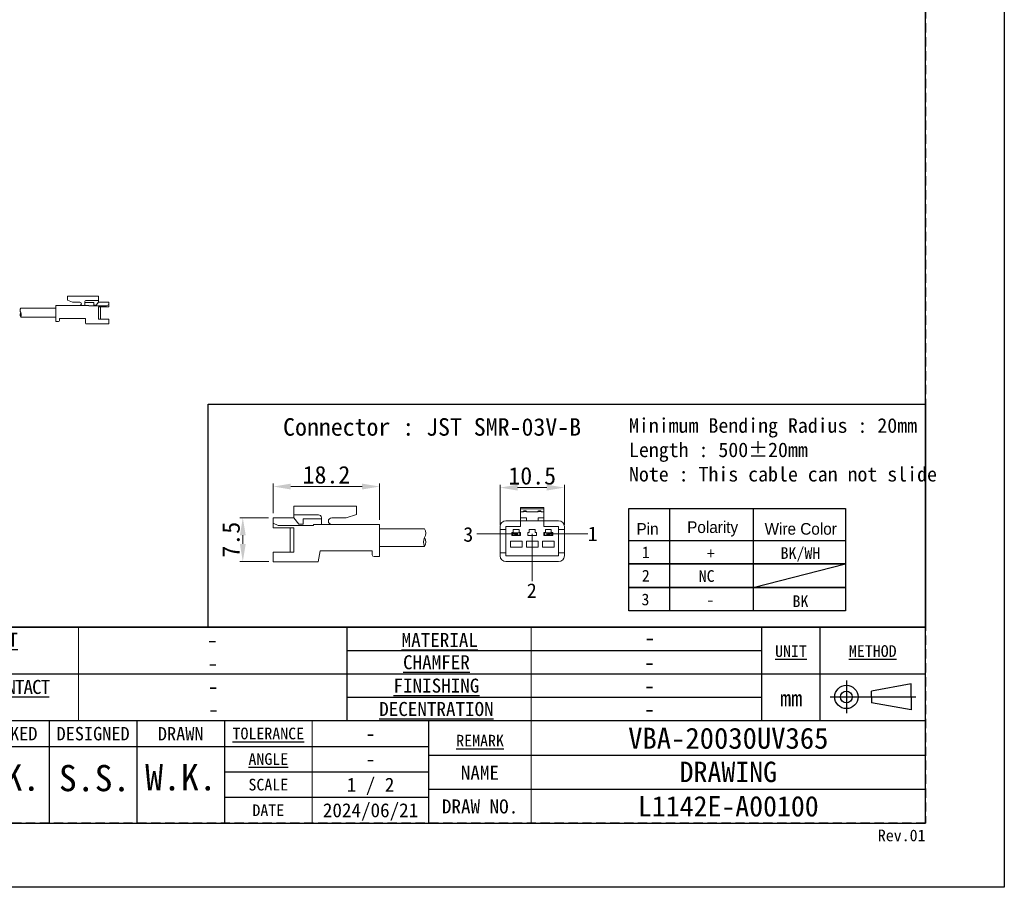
# Model space of a CAD drawing. Header units: millimetres. Extents: x 0 to 420, y 0 to 297.
# Tile 3 of 9: x 251 to 420, y 0 to 148. Entities that reach past the tile are written whole.
import ezdxf
from ezdxf.enums import TextEntityAlignment as Align

# ---------------------------------------------------------------- set-up
doc = ezdxf.new("R2010")
doc.units = ezdxf.units.MM
doc.header["$LTSCALE"] = 0.25
doc.linetypes.add('HIDDEN', pattern=[9.525, 6.35, -3.175])
doc.layers.add('CABLE 3P', color=7, linetype='Continuous', lineweight=20)
doc.layers.add('TXT1', color=5, linetype='Continuous', lineweight=20)
doc.layers.add('FORM', color=252, linetype='Continuous')
doc.layers.add('PAPER', color=254, linetype='Continuous', plot=False)
doc.styles.add('(TNK)aSS', font='txt', dxfattribs={"width": 0.75, "oblique": 15, "height": 3.5})
doc.styles.get("Standard").update_dxf_attribs({"font": 'arial.ttf'})
doc.styles.add('takachi1', font='msgothic.ttc', dxfattribs={"height": 2.5})
doc.styles.add('VS Standard', font='msgothic.ttc', dxfattribs={"height": 3})
doc.styles.add('VS Standard(小)', font='txt', dxfattribs={"height": 2.4})
doc.dimstyles.new('TMIZO', dxfattribs={"dimscale": 0, "dimtxt": 3.5, "dimasz": 3, "dimexe": 0.5, "dimexo": 0.8, "dimgap": 0.5, "dimtad": 3, "dimtoh": 1, "dimdec": 1, "dimrnd": 0.005, "dimdsep": 46, "dimtxsty": '(TNK)aSS', "dimcen": 0, "dimclrd": 5, "dimclre": 5, "dimclrt": 5, "dimaunit": 1, "dimadec": 0, "dimazin": 2, "dimtfac": 1, "dimtdec": 1, "dimtmove": 0, "dimatfit": 3, "dimfxl": 1, "dimtzin": 0, "dimlwd": -1, "dimlwe": -1, "dimarcsym": 0})

# ---------------------------------------------------------------- blocks, each defined once
blk = doc.blocks.new('表題欄金物用_ver3.0')
at = {"layer": 'FORM', "color": 0}
for p, q in [((-11, 44.5), (-191, 44.5)), ((-110, 28.49), (-110, 44.5)), ((-39, 28.49), (-39, 44.5)), ((-29, 28.49), (-29, 44.5)), ((-11, 28.5), (-11, 44.5)), ((-39, 40.5), (-110, 40.5)), ((-110, 28.49), (-110, 40.5)), ((-11, 28.5), (-11, 40.5)), ((-39, 36.5), (-191, 36.5)), ((-11, 36.5), (-191, 36.5)), ((-24.54, 35.38), (-24.54, 29.78)), ((-13.42, 34.8), (-20.21, 33.59)), ((-13.42, 32.58), (-13.42, 34.8)), ((-39, 32.5), (-110, 32.5)), ((-27.34, 32.58), (-12.62, 32.58)), ((-20.21, 32.58), (-20.21, 33.59)), ((-20.21, 32.58), (-20.21, 31.57)), ((-13.42, 32.58), (-13.42, 30.35)), ((-13.42, 30.35), (-20.21, 31.57)), ((-11, 28.5), (-191, 28.5)), ((-161, 28.5), (-161, 11)), ((-146, 28.5), (-146, 11)), ((-131, 28.5), (-131, 11)), ((-96, 11), (-96, 28.5)), ((-11, 11), (-11, 28.5)), ((-191, 24.12), (-96, 24.12)), ((-131, 24.12), (-96, 24.12)), ((-96, 22.6), (-11, 22.6)), ((-131, 19.75), (-96, 19.75)), ((-96, 15.38), (-131, 15.38)), ((-96, 16.8), (-11, 16.8)), ((-191, 11), (-11, 11))]:
    blk.add_line(p, q, dxfattribs=at)
at = {"layer": 'FORM', "color": 0, "linetype": 'HIDDEN', "lineweight": 9}
for p, q in [((-156, 28.49), (-156, 44.5)), ((-156, 28.49), (-156, 40.49)), ((-78.5, 11), (-78.5, 28.5))]:
    blk.add_line(p, q, dxfattribs=at)
at = {"layer": 'FORM', "color": 0, "linetype": 'Continuous', "lineweight": 9}
for p, q in [((-156, 28.49), (-156, 44.5)), ((-78.5, 11), (-78.5, 44.5)), ((-116, 11), (-116, 28.5))]:
    blk.add_line(p, q, dxfattribs=at)
at = {"layer": 'FORM', "color": 0}
for radius in [2, 1]:
    blk.add_circle((-24.54, 32.58), radius, dxfattribs=at)
at = {"layer": 'FORM', "color": 0, "attachment_point": 5}
for s, insert, char_height, width, style in [('{\\LTREATMENT}', (-173.74, 42.37), 2.4, 36.5, 'VS Standard(小)'), ('{\\LMATERIAL}', (-94.15, 42.33), 2.4, 36.5, 'VS Standard(小)'), ('{\\LUNIT}', (-34.02, 40.41), 2, 20, 'VS Standard'), ('{\\LMETHOD}', (-20.02, 40.42), 2, 20, 'VS Standard'), ('{\\LCHAMFER}', (-94.72, 38.5), 2.4, 35, 'VS Standard(小)'), ('{\\T0.9;\\LTREATMENT CONTACT}', (-173.5, 34.27), 2.4, 36.5, 'VS Standard(小)'), ('{\\LFINISHING}', (-94.72, 34.5), 2.4, 35, 'VS Standard(小)'), ('mm', (-34, 32.35), 2.8, 20, 'VS Standard'), ('{\\LDECENTRATION}', (-94.72, 30.5), 2.4, 35, 'VS Standard(小)'), ('{\\fＭＳ ゴシック|b0|i0|c128|p49;CHECKED}', (-168.5, 26.28), 2.3, 15, 'VS Standard'), ('{\\fＭＳ ゴシック|b0|i0|c128|p49;DESIGNED}', (-153.5, 26.28), 2.3, 15, 'VS Standard'), ('{\\fＭＳ ゴシック|b0|i0|c128|p49;DRAWN}', (-138.5, 26.28), 2.3, 15, 'VS Standard'), ('{\\W1;\\LTOLERANCE}', (-123.5, 26.31), 2, 20, 'VS Standard(小)'), ('{\\LANGLE}', (-123.5, 21.94), 2, 14.9784, 'VS Standard(小)'), ('{\\fＭＳ ゴシック|b0|i0|c128|p49;NAME}', (-87.28, 19.61), 2.4, 15, 'VS Standard(小)'), ('SCALE', (-123.5, 17.56), 2, 15, 'VS Standard(小)'), ('{\\fＭＳ ゴシック|b0|i0|c128|p49;DRAW NO.}', (-87.25, 13.82), 2.4, 15, 'VS Standard(小)'), ('{\\fＭＳ ゴシック|b0|i0|c128|p49;DATE}', (-123.5, 13.19), 2, 15, 'VS Standard(小)')]:
    blk.add_mtext(s, dxfattribs=dict(at, insert=insert, char_height=char_height, width=width, style=style))
at = {"layer": 'FORM', "color": 0, "insert": (-87.25, 25.1), "char_height": 2, "width": 16, "attachment_point": 5, "line_spacing_factor": 0.8, "style": 'VS Standard'}
blk.add_mtext('\\pxsm0.9;{\\LREMARK}', dxfattribs=at)
at = {"layer": 'FORM', "color": 0}
for tag, height, style, p in [('処理(英語)', 2.8, 'VS Standard', (-133.24, 42.37)), ('材料', 2.8, 'VS Standard', (-58.21, 42.72)), ('処理(日本語)', 2.8, 'VS Standard', (-133.24, 38.37)), ('一般面取', 2.8, 'VS Standard', (-58.25, 38.53)), ('処理接点(英語)', 2.8, 'VS Standard', (-132.94, 34.42)), ('仕上', 2.8, 'VS Standard', (-58.25, 34.53)), ('処理接点(日本語)', 2.8, 'VS Standard', (-133, 30.5)), ('偏芯', 2.8, 'VS Standard', (-58.25, 30.53)), ('一般公差', 2.4, 'VS Standard(小)', (-106, 26.31)), ('適用（機種名）', 3.6, 'VS Standard', (-44.78, 25.6)), ('角度', 2.4, 'VS Standard(小)', (-106, 21.94)), ('NAME', 3.5, 'VS Standard', (-44.75, 19.65)), ('SCALE', 2.4, 'VS Standard(小)', (-106, 17.56)), ('DRAW_NO.', 3.5, 'VS Standard', (-44.75, 13.82)), ('DATE', 2.4, 'VS Standard(小)', (-106, 13.19))]:
    blk.add_attdef(tag, text='', height=height, dxfattribs=dict(at, style=style)).set_placement(p, align=Align.MIDDLE_CENTER)
at = {"layer": 'FORM', "color": 0, "style": 'VS Standard'}
for tag, p in [('APPROVED', (-182.5, 15.06)), ('CHECKED', (-167.5, 15.18)), ('DESIGNED', (-152.5, 15.09)), ('DRAWN', (-137.5, 15.23))]:
    blk.add_attdef(tag, text='', height=4.5, dxfattribs=at).set_placement(p, align=Align.BOTTOM_CENTER)
blk = doc.blocks.new('*D3')
at = {"layer": 'Defpoints', "color": 0}
for p in [(344.68, 68.41), (333.68, 61.24), (344.68, 61.24)]:
    blk.add_point(p, dxfattribs=at)
at = {"layer": 'TXT1', "color": 0}
for p, q in [((333.68, 62.04), (333.68, 68.91)), ((336.68, 68.41), (341.68, 68.41)), ((344.68, 62.04), (344.68, 68.91))]:
    blk.add_line(p, q, dxfattribs=at)
for points in [[(336.68, 68.91), (336.68, 67.91), (333.68, 68.41)], [(341.68, 67.91), (341.68, 68.91), (344.68, 68.41)]]:
    blk.add_solid(points, dxfattribs=at)
at = {"layer": 'TXT1', "color": 0, "insert": (339.18, 70.41), "char_height": 3, "attachment_point": 5, "style": 'VS Standard'}
blk.add_mtext('10.5', dxfattribs=at)
blk = doc.blocks.new('*D4')
at = {"layer": 'Defpoints', "color": 0}
for p in [(294.85, 63.25), (289.63, 55.76), (294.87, 55.76)]:
    blk.add_point(p, dxfattribs=at)
at = {"layer": 'TXT1', "color": 0}
for p, q in [((294.05, 63.25), (289.13, 63.25)), ((289.63, 60.25), (289.63, 58.76)), ((294.07, 55.76), (289.13, 55.76))]:
    blk.add_line(p, q, dxfattribs=at)
for points in [[(290.13, 60.25), (289.13, 60.25), (289.63, 63.25)], [(289.13, 58.76), (290.13, 58.76), (289.63, 55.76)]]:
    blk.add_solid(points, dxfattribs=at)
at = {"layer": 'TXT1', "color": 0, "insert": (287.63, 59.5), "char_height": 3, "attachment_point": 5, "rotation": 90, "style": 'VS Standard'}
blk.add_mtext('7.5', dxfattribs=at)
blk = doc.blocks.new('*D5')
at = {"layer": 'Defpoints', "color": 0}
for p in [(313.06, 68.59), (294.85, 63.23), (313.06, 62.11)]:
    blk.add_point(p, dxfattribs=at)
at = {"layer": 'TXT1', "color": 0}
for p, q in [((294.85, 64.03), (294.85, 69.09)), ((297.85, 68.59), (310.06, 68.59)), ((313.06, 62.91), (313.06, 69.09))]:
    blk.add_line(p, q, dxfattribs=at)
for points in [[(297.85, 69.09), (297.85, 68.09), (294.85, 68.59)], [(310.06, 68.09), (310.06, 69.09), (313.06, 68.59)]]:
    blk.add_solid(points, dxfattribs=at)
at = {"layer": 'TXT1', "color": 0, "insert": (303.95, 70.59), "char_height": 3, "attachment_point": 5, "style": 'VS Standard'}
blk.add_mtext('18.2', dxfattribs=at)

msp = doc.modelspace()

# ---------------------------------------------------------------- linework, layer by layer
at = {"layer": 'CABLE 3P'}
for p, q in [((264.9514, 101.1707), (259.6014, 101.1707)), ((259.6014, 100.473), (259.6014, 101.1707)), ((264.9514, 101.1707), (259.6014, 101.1707)), ((259.6014, 100.473), (259.6014, 101.1707)), ((264.9514, 100.1707), (264.9514, 101.1707)), ((264.9514, 100.1707), (264.9514, 101.1707)), ((257.613, 96.8567), (257.613, 99.6067)), ((261.7147, 99.6067), (257.613, 99.6067)), ((257.613, 96.8567), (257.613, 99.6067)), ((261.7147, 99.6067), (257.613, 99.6067)), ((259.6014, 100.473), (260.4655, 100.1707)), ((259.6014, 100.473), (260.4655, 100.1707)), ((261.7147, 100.1707), (260.4655, 100.1707)), ((261.7147, 100.1707), (260.4655, 100.1707)), ((261.7147, 99.6067), (263.283, 99.6067)), ((261.7147, 99.6067), (263.283, 99.6067)), ((262.5898, 99.6067), (262.5898, 100.1837)), ((262.5898, 99.6067), (262.5898, 100.1837)), ((264.1524, 100.0803), (262.5898, 100.0803)), ((264.1524, 100.0803), (262.5898, 100.0803)), ((264.9514, 100.4354), (262.8348, 100.4354)), ((264.9514, 100.4354), (262.8348, 100.4354)), ((263.283, 99.5321), (263.283, 99.6067)), ((263.283, 99.5321), (263.283, 99.6067)), ((266.2935, 99.5321), (263.283, 99.5321)), ((266.2935, 99.5321), (263.283, 99.5321)), ((264.1524, 99.6444), (264.1524, 100.0803)), ((264.1524, 99.6444), (264.1524, 100.0803)), ((264.5346, 99.6444), (264.1524, 99.6444)), ((264.5346, 99.6444), (264.1524, 99.6444)), ((264.5346, 99.6444), (264.9514, 100.1707)), ((264.5346, 99.6444), (264.9514, 100.1707)), ((266.713, 100.1707), (264.9514, 100.1707)), ((266.2935, 99.5321), (266.713, 99.7278)), ((266.2935, 99.5321), (266.713, 99.7278)), ((266.713, 99.3272), (266.713, 100.1707)), ((266.713, 99.3272), (266.713, 100.1707)), ((251.6023, 99.1056), (257.613, 99.1056)), ((264.9514, 97.2312), (264.9514, 99.3272)), ((264.9514, 97.2312), (264.9514, 99.3272)), ((266.713, 99.3272), (264.9514, 99.3272)), ((265.2776, 97.2312), (265.2776, 99.3272)), ((265.2776, 97.2312), (265.2776, 99.3272)), ((251.6023, 97.6056), (257.613, 97.6056)), ((258.0905, 96.8567), (257.613, 96.8567)), ((258.0905, 96.8567), (257.613, 96.8567)), ((258.0905, 96.8567), (257.613, 96.8567)), ((258.0905, 96.8567), (257.613, 96.8567)), ((262.713, 97.3567), (258.2405, 97.3567)), ((258.2405, 97.0067), (258.2405, 97.3567)), ((262.713, 97.3567), (258.2405, 97.3567)), ((258.2405, 97.0067), (258.2405, 97.3567)), ((262.713, 97.3567), (258.2405, 97.3567)), ((258.2405, 97.0067), (258.2405, 97.3567)), ((262.713, 97.3567), (258.2405, 97.3567)), ((258.2405, 97.0067), (258.2405, 97.3567)), ((262.713, 96.5707), (262.713, 97.3567)), ((262.713, 96.5707), (262.713, 97.3567)), ((262.713, 96.5707), (262.713, 97.3567)), ((262.713, 96.5707), (262.713, 97.3567)), ((266.713, 96.4207), (262.863, 96.4207)), ((266.713, 96.4207), (262.863, 96.4207)), ((266.713, 97.2312), (264.9514, 97.2312)), ((266.713, 97.2312), (264.9514, 97.2312)), ((266.713, 96.4207), (266.713, 97.2312)), ((266.713, 96.4207), (266.713, 97.2312)), ((298.3742, 65.2286), (309.0742, 65.2286)), ((298.3742, 63.2286), (298.3742, 65.2286)), ((298.3742, 65.2286), (309.0742, 65.2286)), ((298.3742, 63.2286), (298.3742, 65.2286)), ((309.0742, 63.8332), (309.0742, 65.2286)), ((341.1842, 64.9881), (337.1842, 64.9881)), ((337.1842, 64.9881), (337.1842, 64.7589)), ((341.1842, 64.7589), (337.1842, 64.7589)), ((337.1842, 64.7589), (337.1842, 64.2381)), ((337.6842, 64.2381), (337.1842, 64.2381)), ((337.1842, 64.2381), (337.1842, 63.2381)), ((337.5842, 64.2381), (337.5842, 64.2472)), ((337.7842, 64.4381), (337.6842, 64.3381)), ((337.6842, 64.3381), (337.6842, 64.2381)), ((338.1842, 64.3381), (337.6842, 64.3381)), ((337.7842, 64.4472), (337.7842, 64.4381)), ((337.7842, 64.4472), (338.0842, 64.4472)), ((337.7842, 64.4381), (338.0842, 64.4381)), ((338.0842, 64.4472), (338.0842, 64.4381)), ((338.0842, 64.4381), (338.1842, 64.3381)), ((338.1842, 64.3381), (338.1842, 64.2381)), ((340.1842, 64.2381), (338.1842, 64.2381)), ((338.2842, 64.2472), (338.2842, 64.2381)), ((340.0842, 64.2381), (340.0842, 64.2472)), ((340.2842, 64.4381), (340.1842, 64.3381)), ((340.1842, 64.3381), (340.1842, 64.2381)), ((340.6842, 64.3381), (340.1842, 64.3381)), ((340.2842, 64.4472), (340.2842, 64.4381)), ((340.2842, 64.4472), (340.5842, 64.4472)), ((340.2842, 64.4381), (340.5842, 64.4381)), ((340.5842, 64.4472), (340.5842, 64.4381)), ((340.5842, 64.4381), (340.6842, 64.3381)), ((340.6842, 64.3381), (340.6842, 64.2381)), ((341.1842, 64.2381), (340.6842, 64.2381)), ((340.7842, 64.2472), (340.7842, 64.2381)), ((341.1842, 64.9881), (341.1842, 64.7589)), ((341.1842, 64.7589), (341.1842, 64.2381)), ((341.1842, 64.2381), (341.1842, 63.2381)), ((294.851, 61.5416), (294.851, 63.2286)), ((294.851, 63.2286), (298.3742, 63.2286)), ((294.851, 61.5416), (294.851, 63.2286)), ((294.851, 63.2286), (298.3742, 63.2286)), ((298.3742, 63.7579), (302.6074, 63.7579)), ((298.3742, 63.7579), (302.6074, 63.7579)), ((299.2077, 62.1759), (298.3742, 63.2286)), ((299.2077, 62.1759), (298.3742, 63.2286)), ((299.9722, 62.1759), (299.9722, 63.0478)), ((299.9722, 63.0478), (303.0974, 63.0478)), ((299.9722, 62.1759), (299.9722, 63.0478)), ((299.9722, 63.0478), (303.0974, 63.0478)), ((303.0974, 62.1005), (303.0974, 63.2545)), ((303.0974, 62.1005), (303.0974, 63.2545)), ((304.8476, 63.2286), (307.3459, 63.2286)), ((304.8476, 63.2286), (307.3459, 63.2286)), ((309.0742, 63.8332), (307.3459, 63.2286)), ((309.0742, 63.8332), (307.3459, 63.2286)), ((334.6842, 62.7381), (337.1842, 62.7381)), ((338.1842, 63.2381), (337.1842, 63.2381)), ((337.1842, 63.2381), (337.1842, 62.7381)), ((337.1842, 62.7381), (337.1842, 61.7381)), ((338.1842, 62.7381), (337.1842, 62.7381)), ((338.1842, 63.2381), (338.1842, 62.7381)), ((340.1842, 62.7381), (338.1842, 62.7381)), ((341.1842, 63.2381), (340.1842, 63.2381)), ((340.1842, 63.2381), (340.1842, 62.7381)), ((341.1842, 62.7381), (340.1842, 62.7381)), ((341.1842, 63.2381), (341.1842, 62.7381)), ((341.1842, 61.7381), (341.1842, 62.7381)), ((341.1842, 62.7381), (343.6842, 62.7381)), ((295.6899, 61.9515), (294.851, 62.3427)), ((295.6899, 61.9515), (294.851, 62.3427)), ((294.851, 61.5416), (298.3742, 61.5416)), ((294.851, 61.5416), (298.3742, 61.5416)), ((295.6899, 61.9515), (301.711, 61.9515)), ((295.6899, 61.9515), (301.711, 61.9515)), ((297.7218, 57.3496), (297.7218, 61.5416)), ((297.7218, 57.3496), (297.7218, 61.5416)), ((298.3742, 57.3496), (298.3742, 61.5416)), ((298.3742, 57.3496), (298.3742, 61.5416)), ((299.2077, 62.1759), (299.9722, 62.1759)), ((299.2077, 62.1759), (299.9722, 62.1759)), ((304.8476, 62.1005), (301.711, 62.1005)), ((301.711, 61.9515), (301.711, 62.1005)), ((304.8476, 62.1005), (301.711, 62.1005)), ((301.711, 61.9515), (301.711, 62.1005)), ((304.8476, 62.1005), (313.051, 62.1005)), ((304.8476, 62.1005), (313.051, 62.1005)), ((313.051, 56.6005), (313.051, 62.1005)), ((313.051, 56.6005), (313.051, 62.1005)), ((320.7651, 61.3505), (313.051, 61.3505)), ((333.6842, 61.7381), (333.6842, 61.2381)), ((334.6842, 61.2381), (333.6842, 61.2381)), ((333.6842, 61.2381), (333.6842, 57.2381)), ((334.6842, 61.7381), (334.6842, 61.2381)), ((337.1842, 61.7381), (334.6842, 61.7381)), ((334.6842, 61.2381), (334.6842, 57.2381)), ((335.9342, 60.7381), (335.6842, 60.7381)), ((335.6842, 60.7381), (335.6842, 60.2381)), ((335.8092, 60.2881), (335.8092, 60.6881)), ((335.8092, 60.6881), (336.2842, 60.6881)), ((336.9342, 61.2381), (335.9342, 61.2381)), ((335.9342, 61.2381), (335.9342, 60.7381)), ((336.2842, 60.6881), (336.1842, 60.5881)), ((336.2842, 60.6881), (336.4342, 60.6881)), ((336.4342, 60.6881), (336.4342, 60.6644)), ((336.4342, 60.6881), (336.5842, 60.6881)), ((336.6842, 60.5881), (336.5842, 60.6881)), ((336.5842, 60.6881), (337.0592, 60.6881)), ((336.9342, 60.7381), (336.9342, 61.2381)), ((337.1842, 60.7381), (336.9342, 60.7381)), ((337.0592, 60.6881), (337.0592, 60.2881)), ((337.1842, 60.2381), (337.1842, 60.7381)), ((338.4342, 60.7381), (338.4342, 60.2381)), ((338.6842, 60.7381), (338.4342, 60.7381)), ((338.6842, 61.2381), (338.6842, 60.7381)), ((339.6842, 61.2381), (338.6842, 61.2381)), ((339.6842, 60.7381), (339.6842, 61.2381)), ((339.9342, 60.7381), (339.6842, 60.7381)), ((339.9342, 60.2381), (339.9342, 60.7381)), ((343.6842, 61.7381), (341.1842, 61.7381)), ((341.4342, 60.7381), (341.1842, 60.7381)), ((341.1842, 60.7381), (341.1842, 60.2381)), ((341.3092, 60.2881), (341.3092, 60.6881)), ((341.3092, 60.6881), (341.7842, 60.6881)), ((342.4342, 61.2381), (341.4342, 61.2381)), ((341.4342, 61.2381), (341.4342, 60.7381)), ((341.7842, 60.6881), (341.6842, 60.5881)), ((341.7842, 60.6881), (341.9342, 60.6881)), ((341.9342, 60.6881), (341.9342, 60.6644)), ((341.9342, 60.6881), (342.0842, 60.6881)), ((342.1842, 60.5881), (342.0842, 60.6881)), ((342.0842, 60.6881), (342.5592, 60.6881)), ((342.4342, 60.7381), (342.4342, 61.2381)), ((342.6842, 60.7381), (342.4342, 60.7381)), ((342.5592, 60.6881), (342.5592, 60.2881)), ((342.6842, 60.2381), (342.6842, 60.7381)), ((343.6842, 61.2381), (343.6842, 61.7381)), ((344.6842, 61.2381), (343.6842, 61.2381)), ((343.6842, 57.2381), (343.6842, 61.2381)), ((344.6842, 61.7381), (344.6842, 61.2381)), ((344.6842, 57.2381), (344.6842, 61.2381)), ((337.4342, 59.2381), (335.4342, 59.2381)), ((335.4342, 59.2381), (335.4342, 58.2381)), ((335.6842, 60.2381), (337.1842, 60.2381)), ((336.2842, 60.2881), (335.8092, 60.2881)), ((336.3842, 60.5881), (336.1842, 60.5881)), ((336.1842, 60.3881), (336.1842, 60.5881)), ((336.1842, 60.3881), (336.3842, 60.3881)), ((336.1842, 60.3881), (336.2842, 60.2881)), ((336.4342, 60.2881), (336.2842, 60.2881)), ((336.4342, 60.6644), (336.3842, 60.5881)), ((336.3842, 60.5881), (336.3842, 60.3881)), ((336.3842, 60.3881), (336.4342, 60.3118)), ((336.4842, 60.5881), (336.4342, 60.6644)), ((336.4342, 60.3118), (336.4842, 60.3881)), ((336.4342, 60.3118), (336.4342, 60.2881)), ((336.5842, 60.2881), (336.4342, 60.2881)), ((336.4842, 60.3881), (336.4842, 60.5881)), ((336.6842, 60.5881), (336.4842, 60.5881)), ((336.4842, 60.3881), (336.6842, 60.3881)), ((336.5842, 60.2881), (336.6842, 60.3881)), ((337.0592, 60.2881), (336.5842, 60.2881)), ((336.6842, 60.5881), (336.6842, 60.3881)), ((337.4342, 58.2381), (337.4342, 59.2381)), ((340.1842, 59.2381), (338.1842, 59.2381)), ((338.1842, 59.2381), (338.1842, 58.2381)), ((338.4342, 60.2381), (339.9342, 60.2381)), ((340.1842, 58.2381), (340.1842, 59.2381)), ((340.9342, 59.2381), (340.9342, 58.2381)), ((342.9342, 59.2381), (340.9342, 59.2381)), ((341.1842, 60.2381), (342.6842, 60.2381)), ((341.7842, 60.2881), (341.3092, 60.2881)), ((341.8842, 60.5881), (341.6842, 60.5881)), ((341.6842, 60.3881), (341.6842, 60.5881)), ((341.6842, 60.3881), (341.8842, 60.3881)), ((341.6842, 60.3881), (341.7842, 60.2881)), ((341.9342, 60.2881), (341.7842, 60.2881)), ((341.9342, 60.6644), (341.8842, 60.5881)), ((341.8842, 60.5881), (341.8842, 60.3881)), ((341.8842, 60.3881), (341.9342, 60.3118)), ((341.9842, 60.5881), (341.9342, 60.6644)), ((341.9342, 60.3118), (341.9842, 60.3881)), ((341.9342, 60.3118), (341.9342, 60.2881)), ((342.0842, 60.2881), (341.9342, 60.2881)), ((341.9842, 60.3881), (341.9842, 60.5881)), ((342.1842, 60.5881), (341.9842, 60.5881)), ((341.9842, 60.3881), (342.1842, 60.3881)), ((342.0842, 60.2881), (342.1842, 60.3881)), ((342.5592, 60.2881), (342.0842, 60.2881)), ((342.1842, 60.5881), (342.1842, 60.3881)), ((342.9342, 58.2381), (342.9342, 59.2381)), ((294.851, 55.7286), (294.851, 57.3496)), ((294.851, 57.3496), (298.3742, 57.3496)), ((294.851, 55.7286), (294.851, 57.3496)), ((294.851, 57.3496), (298.3742, 57.3496)), ((302.851, 57.6005), (302.551, 55.7286)), ((302.851, 57.6005), (311.7959, 57.6005)), ((302.851, 57.6005), (311.7959, 57.6005)), ((311.7959, 56.9005), (311.7959, 57.6005)), ((311.7959, 56.9005), (311.7959, 57.6005)), ((320.7651, 58.3505), (313.051, 58.3505)), ((335.4342, 58.2381), (337.4342, 58.2381)), ((338.1842, 58.2381), (340.1842, 58.2381)), ((340.9342, 58.2381), (342.9342, 58.2381)), ((294.851, 55.7286), (302.551, 55.7286)), ((294.851, 55.7286), (302.551, 55.7286)), ((312.0959, 56.6005), (313.051, 56.6005)), ((312.0959, 56.6005), (313.051, 56.6005)), ((333.6842, 57.2381), (334.6842, 57.2381)), ((333.6842, 57.2381), (333.6842, 56.7381)), ((334.6842, 57.2381), (334.6842, 56.7381)), ((334.6842, 56.7381), (343.6842, 56.7381)), ((334.6842, 55.7381), (343.6842, 55.7381)), ((343.6842, 57.2381), (344.6842, 57.2381)), ((343.6842, 56.7381), (343.6842, 57.2381)), ((344.6842, 57.2381), (344.6842, 56.7381))]:
    msp.add_line(p, q, dxfattribs=at)
for centre, radius, start, end in [((261.7147, 99.8887), 0.282, 270, 90), ((261.7147, 99.8887), 0.282, 270, 90), ((262.8416, 100.1837), 0.2518, 88.464768, 180), ((262.8416, 100.1837), 0.2518, 88.464768, 180), ((252.2836, 97.9871), 0.7808, 150.752111, 209.247889), ((252.2353, 98.7371), 0.7325, 149.796415, 210.203585), ((250.921, 97.9871), 0.7808, 330.752111, 29.247889), ((258.0905, 97.0067), 0.15, 270, 0), ((258.0905, 97.0067), 0.15, 270, 0), ((258.0905, 97.0067), 0.15, 270, 0), ((258.0905, 97.0067), 0.15, 270, 0), ((262.863, 96.5707), 0.15, 180, 270), ((262.863, 96.5707), 0.15, 180, 270), ((262.863, 96.5707), 0.15, 180, 270), ((262.863, 96.5707), 0.15, 180, 270), ((337.7842, 64.2472), 0.2, 90, 180), ((337.5886, 64.3428), 0.0958, 267.402573, 357.142919), ((338.0842, 64.2472), 0.2, 0, 90), ((338.2799, 64.3428), 0.0958, 182.857163, 272.597478), ((340.2842, 64.2472), 0.2, 90, 180), ((340.0886, 64.3428), 0.0958, 267.402651, 357.142841), ((340.5842, 64.2472), 0.2, 0, 90), ((340.7799, 64.3428), 0.0958, 182.857274, 272.597233), ((302.5939, 63.2545), 0.5035, 0, 91.535232), ((302.5939, 63.2545), 0.5035, 0, 91.535232), ((304.8476, 62.6646), 0.5641, 90, 270), ((304.8476, 62.6646), 0.5641, 90, 270), ((334.6842, 61.7381), 1, 90, 180), ((343.6842, 61.7381), 1, 0, 90), ((319.5651, 60.6005), 1.4151, 327.994617, 32.005383), ((321.9651, 59.1005), 1.4151, 147.994617, 212.005383), ((319.5651, 59.1005), 1.4151, 327.994617, 32.005383), ((312.0959, 56.9005), 0.3, 180, 270), ((312.0959, 56.9005), 0.3, 180, 270), ((334.6842, 56.7381), 1, 180, 270), ((343.6842, 56.7381), 1, 270, 0)]:
    msp.add_arc(centre, radius, start, end, dxfattribs=at)
at = {"layer": 'FORM'}
for p, q in [((406.5, 44.5), (406.5, 286)), ((355.7445, 64.8645), (392.8359, 64.8645)), ((355.7445, 59.3383), (355.7445, 64.8645)), ((362.6812, 64.8645), (362.6812, 47.3383)), ((377.0331, 64.8645), (377.0331, 47.3383)), ((392.8359, 64.8645), (392.8359, 47.3383)), ((377.0331, 51.3383), (392.8359, 55.3383)), ((226.5, 44.5), (406.5, 44.5)), ((131.5, 11), (406.5, 11))]:
    msp.add_line(p, q, dxfattribs=at)
at = {"layer": 'FORM', "linetype": 'HIDDEN'}
msp.add_lwpolyline([(13.5, 286), (406.5, 286), (406.5, 11), (13.5, 11)], close=True, dxfattribs=at)
at = {"layer": 'FORM'}
msp.add_lwpolyline([(283.6918, 82.708), (406.5, 82.708), (406.5, 44.5), (283.6918, 44.5)], close=True, dxfattribs=at)
for points in [[(392.8359, 55.3383), (355.7445, 55.3383), (355.7445, 59.3383), (392.8359, 59.3383)], [(392.8359, 51.3383), (355.7445, 51.3383), (355.7445, 55.3383), (392.8359, 55.3383)], [(392.8359, 47.3383), (355.7445, 47.3383), (355.7445, 51.3383), (392.8359, 51.3383)]]:
    msp.add_lwpolyline(points, dxfattribs=at)
at = {"layer": 'PAPER'}
msp.add_lwpolyline([(0, 297), (420, 297), (420, 0), (0, 0)], close=True, dxfattribs=at)
at = {"layer": 'TXT1'}
for p, q in [((336.3144, 60.4881), (329.6761, 60.4881)), ((339.1569, 60.5211), (339.1569, 52.4052)), ((348.6881, 60.4881), (342.0498, 60.4881))]:
    msp.add_line(p, q, dxfattribs=at)

# ---------------------------------------------------------------- block references
ref = msp.add_blockref('表題欄金物用_ver3.0', (417.5, 0))
ref.add_attrib('処理(英語)', '-', dxfattribs={"layer": 'FORM', "color": 0, "height": 2.8, "style": 'VS Standard'}).set_placement((284.4134, 42.3698), align=Align.MIDDLE_CENTER)
ref.add_attrib('処理(日本語)', '-', dxfattribs={"layer": 'FORM', "color": 0, "height": 2.8, "style": 'VS Standard'}).set_placement((284.5047, 38.373), align=Align.MIDDLE_CENTER)
ref.add_attrib('処理接点(英語)', '-', dxfattribs={"layer": 'FORM', "color": 0, "height": 2.8, "style": 'VS Standard'}).set_placement((284.5626, 34.4188), align=Align.MIDDLE_CENTER)
ref.add_attrib('処理接点(日本語)', '-', dxfattribs={"layer": 'FORM', "color": 0, "height": 2.8, "style": 'VS Standard'}).set_placement((284.6264, 30.5), align=Align.MIDDLE_CENTER)
ref.add_attrib('材料', '-', dxfattribs={"layer": 'FORM', "color": 0, "height": 2.8, "style": 'VS Standard'}).set_placement((359.2888, 42.7156), align=Align.MIDDLE_CENTER)
ref.add_attrib('一般面取', '-', dxfattribs={"layer": 'FORM', "color": 0, "height": 2.8, "style": 'VS Standard'}).set_placement((359.2519, 38.5265), align=Align.MIDDLE_CENTER)
ref.add_attrib('仕上', '-', dxfattribs={"layer": 'FORM', "color": 0, "height": 2.8, "style": 'VS Standard'}).set_placement((359.2519, 34.5265), align=Align.MIDDLE_CENTER)
ref.add_attrib('偏芯', '-', dxfattribs={"layer": 'FORM', "color": 0, "height": 2.8, "style": 'VS Standard'}).set_placement((359.2519, 30.5265), align=Align.MIDDLE_CENTER)
ref.add_attrib('一般公差', '-', dxfattribs={"layer": 'FORM', "color": 0, "height": 2.4, "style": 'VS Standard(小)'}).set_placement((311.5, 26.3125), align=Align.MIDDLE_CENTER)
ref.add_attrib('角度', '-', dxfattribs={"layer": 'FORM', "color": 0, "height": 2.4, "style": 'VS Standard(小)'}).set_placement((311.5, 21.9375), align=Align.MIDDLE_CENTER)
ref.add_attrib('SCALE', '1 / 2', dxfattribs={"layer": 'FORM', "color": 0, "height": 2.4, "style": 'VS Standard(小)'}).set_placement((311.5, 17.5625), align=Align.MIDDLE_CENTER)
ref.add_attrib('DATE', '2024/06/21', dxfattribs={"layer": 'FORM', "color": 0, "height": 2.4, "style": 'VS Standard(小)'}).set_placement((311.5, 13.1875), align=Align.MIDDLE_CENTER)
ref.add_attrib('適用（機種名）', 'VBA-20030UV365', dxfattribs={"layer": 'FORM', "color": 0, "height": 3.6, "style": 'VS Standard'}).set_placement((372.75, 25.5168), align=Align.MIDDLE_CENTER)
ref.add_attrib('NAME', 'DRAWING', dxfattribs={"layer": 'FORM', "color": 0, "height": 3.5, "style": 'VS Standard'}).set_placement((372.75, 19.7539), align=Align.MIDDLE_CENTER)
ref.add_attrib('DRAW_NO.', 'L1142E-A00100', dxfattribs={"layer": 'FORM', "color": 0, "height": 3.5, "style": 'VS Standard'}).set_placement((372.75, 13.8776), align=Align.MIDDLE_CENTER)
ref.add_attrib('DESIGNED', 'S.S.', dxfattribs={"layer": 'FORM', "color": 0, "height": 4.5, "style": 'VS Standard'}).set_placement((264.2704, 15.0912), align=Align.BOTTOM_CENTER)
ref.add_attrib('DRAWN', 'W.K.', dxfattribs={"layer": 'FORM', "color": 0, "height": 4.5, "style": 'VS Standard'}).set_placement((279.0401, 15.235), align=Align.BOTTOM_CENTER)
ref.add_attrib('CHECKED', 'S.K.', dxfattribs={"layer": 'FORM', "color": 0, "height": 4.5, "style": 'VS Standard'}).set_placement((248.8274, 15.1772), align=Align.BOTTOM_CENTER)

# ---------------------------------------------------------------- texts
at = {"layer": 'FORM', "insert": (398.3463, 9.8834), "char_height": 2, "attachment_point": 1, "style": 'VS Standard'}
msp.add_mtext_dynamic_manual_height_columns('Rev.01', width=8.153668, gutter_width=15, heights=[-2], dxfattribs=at)
at = {"layer": 'TXT1', "style": 'takachi1'}
for s, height, p in [('3', 2.5, (327.3825, 59.1471)), ('1', 2.5, (348.6881, 59.2499)), ('NC', 2, (367.6796, 52.279)), ('2', 2.5, (338.2512, 49.5275))]:
    msp.add_text(s, height=height, dxfattribs=at).set_placement(p)
at = {"layer": 'TXT1', "attachment_point": 1, "style": 'VS Standard'}
for s, insert, char_height, width in [('Connector : JST SMR-03V-B', (296.5299, 80.2957), 3, 49.429299), ('Minimum Bending Radius : 20mm\\PLength : 500%%p20mm\\PNote : This cable can not slide', (355.7445, 80.2957), 2.5, 61.656869)]:
    msp.add_mtext(s, dxfattribs=dict(at, insert=insert, char_height=char_height, width=width))
at = {"layer": 'TXT1', "char_height": 2, "attachment_point": 5}
for s, insert, width in [('\\fMS PGothic|b0|i0|c128|p50;Pin', (358.9244, 61.3383), 8), ('\\fMS PGothic|b0|i0|c128|p50;Polarity', (370.0663, 61.3383), 28), ('\\fMS PGothic|b0|i0|c128|p50;Wire Color', (385.1448, 61.3383), 32), ('\\fＭＳ ゴシック|b0|i0;1', (358.6275, 57.3383), 8), ('\\fMS Gothic|b0|i0|c128|p49;+', (369.7466, 57.1414), 28), ('\\fMS Gothic|b0|i0|c128|p49;BK/WH', (385.1019, 56.9705), 32), ('\\fＭＳ ゴシック|b0|i0;2', (358.6275, 53.3383), 8), ('\\fＭＳ ゴシック|b0|i0;3\\P', (358.5559, 49.2535), 8), ('\\fMS Gothic|b0|i0|c128|p49;-', (369.6584, 49.1928), 28), ('\\fMS Gothic|b0|i0|c128|p49;BK', (385.1019, 48.9705), 32)]:
    msp.add_mtext(s, dxfattribs=dict(at, insert=insert, width=width))

# ---------------------------------------------------------------- dimensions: what is measured, and where the dimension line sits
at = {"layer": 'TXT1'}
dim = msp.add_linear_dim(base=(313.0551, 68.5866), p1=(294.8527, 63.2314), p2=(313.0551, 62.1057), dimstyle='TMIZO', override={"dimscale": 1, "dimtoh": 0, "dimtxsty": 'VS Standard', "dimclrd": 0, "dimclre": 0, "dimclrt": 0}, dxfattribs=at)
dim.commit()
dim.dimension.update_dxf_attribs({"geometry": '*D5', "text_midpoint": (303.9539, 70.5866)})
dim = msp.add_linear_dim(base=(344.684, 68.4118), p1=(333.6779, 61.2403), p2=(344.684, 61.2413), text='10.5', dimstyle='TMIZO', override={"dimscale": 1, "dimtoh": 0, "dimtxsty": 'VS Standard', "dimclrd": 0, "dimclre": 0, "dimclrt": 0}, dxfattribs=at)
dim.commit()
dim.dimension.update_dxf_attribs({"geometry": '*D3', "text_midpoint": (339.1809, 70.4118)})
dim = msp.add_linear_dim(base=(289.6295, 55.7582), p1=(294.8484, 63.2509), p2=(294.8721, 55.7582), angle=90, dimstyle='TMIZO', override={"dimscale": 1, "dimtoh": 0, "dimtxsty": 'VS Standard', "dimclrd": 0, "dimclre": 0, "dimclrt": 0}, dxfattribs=at)
dim.commit()
dim.dimension.update_dxf_attribs({"geometry": '*D4', "text_midpoint": (287.6295, 59.5046)})

doc.saveas('drawing.dxf')
